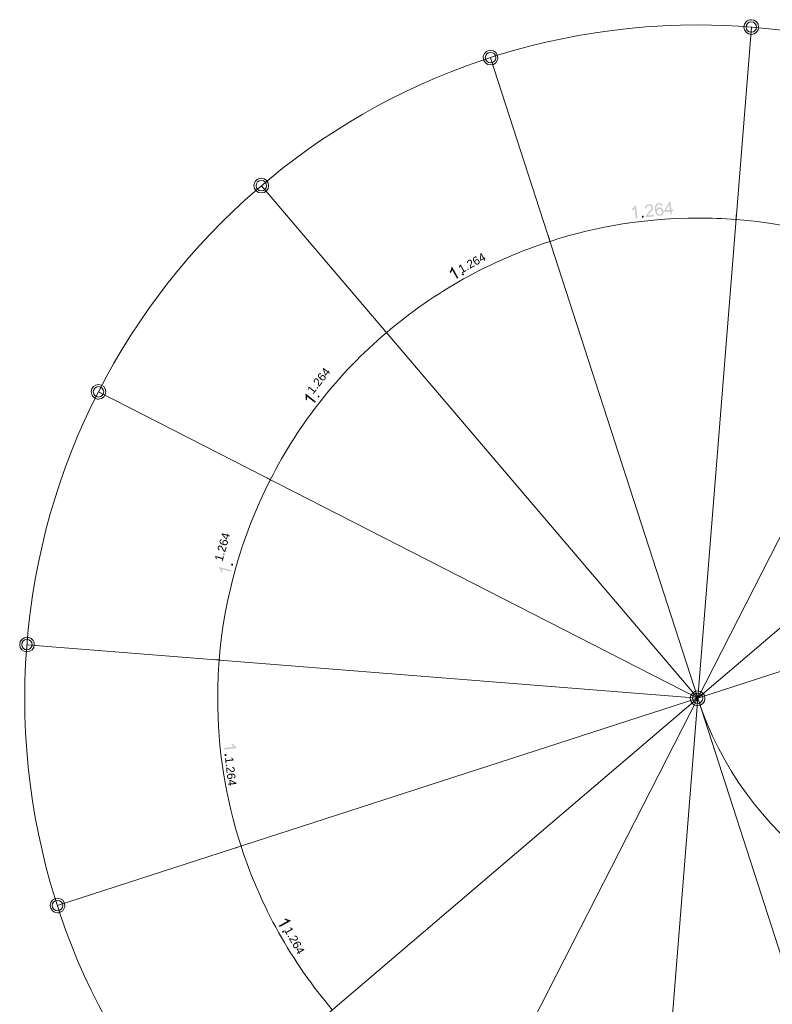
# Model space of a CAD drawing. Header units: millimetres. Extents: x 0 to 354, y 0 to 293.
# Tile 6 of 13: x 69 to 128, y 170 to 247. Entities that reach past the tile are written whole.
import ezdxf

# ---------------------------------------------------------------- set-up
doc = ezdxf.new("R2010")
doc.units = ezdxf.units.MM
doc.header["$MEASUREMENT"] = 0
doc.layers.get('0').update_dxf_attribs({"linetype": 'CONTINUOUS'})
doc.styles.add('Arial$001', font='arial.ttf', dxfattribs={"height": 1.166256})

msp = doc.modelspace()

# ---------------------------------------------------------------- hatches: boundary and pattern name
at = {"true_color": 0x000030}
h = msp.add_hatch(color=0, dxfattribs=at)
edge = h.paths.add_edge_path()
edge.add_line((118.764, 231.378), (118.78, 231.263))
edge.add_line((118.78, 231.263), (118.136, 231.197))
edge.add_spline(control_points=[(118.136, 231.197), (118.136, 231.23), (118.136, 231.246), (118.136, 231.279)], knot_values=[0, 0, 0, 0, 1, 1, 1, 1], degree=3, periodic=0)
edge.add_spline(control_points=[(118.136, 231.279), (118.152, 231.329), (118.169, 231.362), (118.202, 231.411)], knot_values=[0, 0, 0, 0, 1, 1, 1, 1], degree=3, periodic=0)
edge.add_spline(control_points=[(118.202, 231.411), (118.235, 231.461), (118.284, 231.511), (118.334, 231.577)], knot_values=[0, 0, 0, 0, 1, 1, 1, 1], degree=3, periodic=0)
edge.add_spline(control_points=[(118.334, 231.577), (118.433, 231.676), (118.499, 231.759), (118.532, 231.808)], knot_values=[0, 0, 0, 0, 1, 1, 1, 1], degree=3, periodic=0)
edge.add_spline(control_points=[(118.532, 231.808), (118.565, 231.874), (118.582, 231.924), (118.565, 231.957)], knot_values=[0, 0, 0, 0, 1, 1, 1, 1], degree=3, periodic=0)
edge.add_spline(control_points=[(118.565, 231.957), (118.565, 232.006), (118.549, 232.056), (118.499, 232.073)], knot_values=[0, 0, 0, 0, 1, 1, 1, 1], degree=3, periodic=0)
edge.add_spline(control_points=[(118.499, 232.073), (118.466, 232.106), (118.417, 232.122), (118.367, 232.106)], knot_values=[0, 0, 0, 0, 1, 1, 1, 1], degree=3, periodic=0)
edge.add_spline(control_points=[(118.367, 232.106), (118.317, 232.106), (118.268, 232.089), (118.235, 232.04)], knot_values=[0, 0, 0, 0, 1, 1, 1, 1], degree=3, periodic=0)
edge.add_spline(control_points=[(118.235, 232.04), (118.202, 232.006), (118.202, 231.957), (118.202, 231.891)], knot_values=[0, 0, 0, 0, 1, 1, 1, 1], degree=3, periodic=0)
edge.add_line((118.202, 231.891), (118.069, 231.891))
edge.add_spline(control_points=[(118.069, 231.891), (118.069, 231.99), (118.102, 232.056), (118.152, 232.106)], knot_values=[0, 0, 0, 0, 1, 1, 1, 1], degree=3, periodic=0)
edge.add_spline(control_points=[(118.152, 232.106), (118.202, 232.172), (118.268, 232.205), (118.367, 232.205)], knot_values=[0, 0, 0, 0, 1, 1, 1, 1], degree=3, periodic=0)
edge.add_spline(control_points=[(118.367, 232.205), (118.45, 232.221), (118.532, 232.205), (118.598, 232.155)], knot_values=[0, 0, 0, 0, 1, 1, 1, 1], degree=3, periodic=0)
edge.add_spline(control_points=[(118.598, 232.155), (118.648, 232.106), (118.681, 232.056), (118.698, 231.973)], knot_values=[0, 0, 0, 0, 1, 1, 1, 1], degree=3, periodic=0)
edge.add_spline(control_points=[(118.698, 231.973), (118.698, 231.94), (118.698, 231.891), (118.681, 231.858)], knot_values=[0, 0, 0, 0, 1, 1, 1, 1], degree=3, periodic=0)
edge.add_spline(control_points=[(118.681, 231.858), (118.681, 231.825), (118.648, 231.775), (118.615, 231.725)], knot_values=[0, 0, 0, 0, 1, 1, 1, 1], degree=3, periodic=0)
edge.add_spline(control_points=[(118.615, 231.725), (118.582, 231.676), (118.532, 231.626), (118.45, 231.544)], knot_values=[0, 0, 0, 0, 1, 1, 1, 1], degree=3, periodic=0)
edge.add_spline(control_points=[(118.45, 231.544), (118.383, 231.461), (118.35, 231.428), (118.334, 231.395)], knot_values=[0, 0, 0, 0, 1, 1, 1, 1], degree=3, periodic=0)
edge.add_spline(control_points=[(118.334, 231.395), (118.317, 231.378), (118.301, 231.345), (118.284, 231.329)], knot_values=[0, 0, 0, 0, 1, 1, 1, 1], degree=3, periodic=0)
edge.add_line((118.284, 231.329), (118.764, 231.378))
edge = h.paths.add_edge_path()
edge.add_line((119.441, 232.089), (119.326, 232.073))
edge.add_spline(control_points=[(119.326, 232.073), (119.309, 232.106), (119.293, 232.139), (119.26, 232.172)], knot_values=[0, 0, 0, 0, 1, 1, 1, 1], degree=3, periodic=0)
edge.add_spline(control_points=[(119.26, 232.172), (119.226, 232.188), (119.193, 232.205), (119.144, 232.205)], knot_values=[0, 0, 0, 0, 1, 1, 1, 1], degree=3, periodic=0)
edge.add_spline(control_points=[(119.144, 232.205), (119.094, 232.205), (119.061, 232.188), (119.045, 232.155)], knot_values=[0, 0, 0, 0, 1, 1, 1, 1], degree=3, periodic=0)
edge.add_spline(control_points=[(119.045, 232.155), (119.012, 232.122), (118.979, 232.089), (118.962, 232.023)], knot_values=[0, 0, 0, 0, 1, 1, 1, 1], degree=3, periodic=0)
edge.add_spline(control_points=[(118.962, 232.023), (118.945, 231.973), (118.945, 231.891), (118.962, 231.792)], knot_values=[0, 0, 0, 0, 1, 1, 1, 1], degree=3, periodic=0)
edge.add_spline(control_points=[(118.962, 231.792), (118.979, 231.841), (119.012, 231.874), (119.061, 231.907)], knot_values=[0, 0, 0, 0, 1, 1, 1, 1], degree=3, periodic=0)
edge.add_spline(control_points=[(119.061, 231.907), (119.094, 231.94), (119.127, 231.957), (119.177, 231.957)], knot_values=[0, 0, 0, 0, 1, 1, 1, 1], degree=3, periodic=0)
edge.add_spline(control_points=[(119.177, 231.957), (119.26, 231.957), (119.326, 231.94), (119.392, 231.891)], knot_values=[0, 0, 0, 0, 1, 1, 1, 1], degree=3, periodic=0)
edge.add_spline(control_points=[(119.392, 231.891), (119.458, 231.841), (119.491, 231.759), (119.507, 231.676)], knot_values=[0, 0, 0, 0, 1, 1, 1, 1], degree=3, periodic=0)
edge.add_spline(control_points=[(119.507, 231.676), (119.507, 231.61), (119.507, 231.56), (119.491, 231.494)], knot_values=[0, 0, 0, 0, 1, 1, 1, 1], degree=3, periodic=0)
edge.add_spline(control_points=[(119.491, 231.494), (119.458, 231.444), (119.441, 231.395), (119.392, 231.362)], knot_values=[0, 0, 0, 0, 1, 1, 1, 1], degree=3, periodic=0)
edge.add_spline(control_points=[(119.392, 231.362), (119.342, 231.329), (119.293, 231.312), (119.243, 231.312)], knot_values=[0, 0, 0, 0, 1, 1, 1, 1], degree=3, periodic=0)
edge.add_spline(control_points=[(119.243, 231.312), (119.144, 231.296), (119.061, 231.312), (118.979, 231.378)], knot_values=[0, 0, 0, 0, 1, 1, 1, 1], degree=3, periodic=0)
edge.add_spline(control_points=[(118.979, 231.378), (118.912, 231.444), (118.863, 231.577), (118.846, 231.742)], knot_values=[0, 0, 0, 0, 1, 1, 1, 1], degree=3, periodic=0)
edge.add_spline(control_points=[(118.846, 231.742), (118.83, 231.924), (118.846, 232.073), (118.896, 232.155)], knot_values=[0, 0, 0, 0, 1, 1, 1, 1], degree=3, periodic=0)
edge.add_spline(control_points=[(118.896, 232.155), (118.962, 232.238), (119.028, 232.287), (119.127, 232.304)], knot_values=[0, 0, 0, 0, 1, 1, 1, 1], degree=3, periodic=0)
edge.add_spline(control_points=[(119.127, 232.304), (119.21, 232.304), (119.276, 232.287), (119.326, 232.254)], knot_values=[0, 0, 0, 0, 1, 1, 1, 1], degree=3, periodic=0)
edge.add_spline(control_points=[(119.326, 232.254), (119.392, 232.221), (119.425, 232.172), (119.441, 232.089)], knot_values=[0, 0, 0, 0, 1, 1, 1, 1], degree=3, periodic=0)
edge = h.paths.add_edge_path()
edge.add_spline(control_points=[(118.995, 231.61), (119.012, 231.577), (119.012, 231.527), (119.045, 231.494)], knot_values=[0, 0, 0, 0, 1, 1, 1, 1], degree=3, periodic=0)
edge.add_spline(control_points=[(119.045, 231.494), (119.061, 231.461), (119.094, 231.444), (119.127, 231.428)], knot_values=[0, 0, 0, 0, 1, 1, 1, 1], degree=3, periodic=0)
edge.add_spline(control_points=[(119.127, 231.428), (119.16, 231.411), (119.193, 231.395), (119.226, 231.395)], knot_values=[0, 0, 0, 0, 1, 1, 1, 1], degree=3, periodic=0)
edge.add_spline(control_points=[(119.226, 231.395), (119.276, 231.411), (119.309, 231.428), (119.342, 231.478)], knot_values=[0, 0, 0, 0, 1, 1, 1, 1], degree=3, periodic=0)
edge.add_spline(control_points=[(119.342, 231.478), (119.375, 231.527), (119.392, 231.577), (119.375, 231.643)], knot_values=[0, 0, 0, 0, 1, 1, 1, 1], degree=3, periodic=0)
edge.add_spline(control_points=[(119.375, 231.643), (119.375, 231.725), (119.359, 231.775), (119.309, 231.808)], knot_values=[0, 0, 0, 0, 1, 1, 1, 1], degree=3, periodic=0)
edge.add_spline(control_points=[(119.309, 231.808), (119.276, 231.841), (119.226, 231.858), (119.177, 231.841)], knot_values=[0, 0, 0, 0, 1, 1, 1, 1], degree=3, periodic=0)
edge.add_spline(control_points=[(119.177, 231.841), (119.111, 231.841), (119.078, 231.808), (119.045, 231.775)], knot_values=[0, 0, 0, 0, 1, 1, 1, 1], degree=3, periodic=0)
edge.add_spline(control_points=[(119.045, 231.775), (119.012, 231.725), (118.995, 231.676), (118.995, 231.61)], knot_values=[0, 0, 0, 0, 1, 1, 1, 1], degree=3, periodic=0)
h.paths.add_polyline_path([(120.036, 231.411), (120.02, 231.643), (119.59, 231.593), (119.574, 231.709), (119.954, 232.387), (120.053, 232.403), (120.119, 231.775), (120.251, 231.792), (120.268, 231.676), (120.136, 231.659), (120.152, 231.428)])
edge = h.paths.add_edge_path()
edge.add_line((120.003, 231.759), (119.954, 232.188))
edge.add_line((119.954, 232.188), (119.689, 231.725))
h = msp.add_hatch(color=0, dxfattribs=at)
edge = h.paths.add_edge_path()
edge.add_line((117.474, 231.114), (117.342, 231.097))
edge.add_line((117.342, 231.097), (117.259, 231.858))
edge.add_spline(control_points=[(117.259, 231.858), (117.226, 231.825), (117.193, 231.808), (117.16, 231.775)], knot_values=[0, 0, 0, 0, 1, 1, 1, 1], degree=3, periodic=0)
edge.add_spline(control_points=[(117.16, 231.775), (117.111, 231.742), (117.078, 231.709), (117.028, 231.692)], knot_values=[0, 0, 0, 0, 1, 1, 1, 1], degree=3, periodic=0)
edge.add_line((117.028, 231.692), (117.028, 231.808))
edge.add_spline(control_points=[(117.028, 231.808), (117.078, 231.841), (117.144, 231.891), (117.177, 231.94)], knot_values=[0, 0, 0, 0, 1, 1, 1, 1], degree=3, periodic=0)
edge.add_spline(control_points=[(117.177, 231.94), (117.226, 231.99), (117.259, 232.04), (117.276, 232.089)], knot_values=[0, 0, 0, 0, 1, 1, 1, 1], degree=3, periodic=0)
edge.add_line((117.276, 232.089), (117.359, 232.089))
for points in [[(117.838, 231.163), (117.821, 231.296), (117.954, 231.312), (117.97, 231.18)], [(103.854, 226.651), (103.788, 226.767), (103.904, 226.833), (103.97, 226.717)], [(92.647, 217.147), (92.548, 217.229), (92.631, 217.328), (92.73, 217.246)], [(85.953, 204.072), (85.821, 204.105), (85.854, 204.237), (85.986, 204.204)], [(85.308, 189.394), (85.44, 189.41), (85.457, 189.261), (85.325, 189.245)], [(89.788, 175.608), (89.903, 175.674), (89.969, 175.559), (89.854, 175.492)]]:
    msp.add_hatch(color=0, dxfattribs=at).paths.add_polyline_path(points)
h = msp.add_hatch(color=0, dxfattribs=at)
edge = h.paths.add_edge_path()
edge.add_line((103.524, 226.469), (103.424, 226.42))
edge.add_line((103.424, 226.42), (103.044, 227.081))
edge.add_spline(control_points=[(103.044, 227.081), (103.028, 227.048), (103.011, 226.998), (102.995, 226.948)], knot_values=[0, 0, 0, 0, 1, 1, 1, 1], degree=3, periodic=0)
edge.add_spline(control_points=[(102.995, 226.948), (102.962, 226.915), (102.928, 226.866), (102.912, 226.833)], knot_values=[0, 0, 0, 0, 1, 1, 1, 1], degree=3, periodic=0)
edge.add_line((102.912, 226.833), (102.846, 226.948))
edge.add_spline(control_points=[(102.846, 226.948), (102.895, 226.998), (102.928, 227.064), (102.945, 227.13)], knot_values=[0, 0, 0, 0, 1, 1, 1, 1], degree=3, periodic=0)
edge.add_spline(control_points=[(102.945, 227.13), (102.978, 227.196), (102.978, 227.246), (102.978, 227.296)], knot_values=[0, 0, 0, 0, 1, 1, 1, 1], degree=3, periodic=0)
edge.add_line((102.978, 227.296), (103.044, 227.329))
h = msp.add_hatch(color=0, dxfattribs=at)
edge = h.paths.add_edge_path()
edge.add_line((92.416, 216.849), (92.35, 216.75))
edge.add_line((92.35, 216.75), (91.738, 217.229))
edge.add_spline(control_points=[(91.738, 217.229), (91.755, 217.196), (91.755, 217.147), (91.738, 217.08)], knot_values=[0, 0, 0, 0, 1, 1, 1, 1], degree=3, periodic=0)
edge.add_spline(control_points=[(91.738, 217.08), (91.738, 217.031), (91.722, 216.981), (91.705, 216.948)], knot_values=[0, 0, 0, 0, 1, 1, 1, 1], degree=3, periodic=0)
edge.add_line((91.705, 216.948), (91.622, 217.014))
edge.add_spline(control_points=[(91.622, 217.014), (91.639, 217.097), (91.639, 217.163), (91.639, 217.229)], knot_values=[0, 0, 0, 0, 1, 1, 1, 1], degree=3, periodic=0)
edge.add_spline(control_points=[(91.639, 217.229), (91.639, 217.295), (91.622, 217.361), (91.606, 217.394)], knot_values=[0, 0, 0, 0, 1, 1, 1, 1], degree=3, periodic=0)
edge.add_line((91.606, 217.394), (91.655, 217.461))
h = msp.add_hatch(color=0, dxfattribs=at)
edge = h.paths.add_edge_path()
edge.add_line((85.854, 203.708), (85.821, 203.592))
edge.add_line((85.821, 203.592), (85.077, 203.807))
edge.add_spline(control_points=[(85.077, 203.807), (85.093, 203.758), (85.11, 203.725), (85.126, 203.675)], knot_values=[0, 0, 0, 0, 1, 1, 1, 1], degree=3, periodic=0)
edge.add_spline(control_points=[(85.126, 203.675), (85.143, 203.609), (85.143, 203.576), (85.143, 203.526)], knot_values=[0, 0, 0, 0, 1, 1, 1, 1], degree=3, periodic=0)
edge.add_line((85.143, 203.526), (85.044, 203.559))
edge.add_spline(control_points=[(85.044, 203.559), (85.027, 203.642), (85.011, 203.708), (84.978, 203.758)], knot_values=[0, 0, 0, 0, 1, 1, 1, 1], degree=3, periodic=0)
edge.add_spline(control_points=[(84.978, 203.758), (84.945, 203.824), (84.911, 203.873), (84.878, 203.907)], knot_values=[0, 0, 0, 0, 1, 1, 1, 1], degree=3, periodic=0)
edge.add_line((84.878, 203.907), (84.895, 203.973))
h = msp.add_hatch(color=0, dxfattribs=at)
edge = h.paths.add_edge_path()
edge.add_line((85.275, 189.757), (85.259, 189.873))
edge.add_line((85.259, 189.873), (86.019, 189.972))
edge.add_spline(control_points=[(86.019, 189.972), (85.986, 189.989), (85.953, 190.022), (85.92, 190.071)], knot_values=[0, 0, 0, 0, 1, 1, 1, 1], degree=3, periodic=0)
edge.add_spline(control_points=[(85.92, 190.071), (85.887, 190.104), (85.87, 190.154), (85.837, 190.187)], knot_values=[0, 0, 0, 0, 1, 1, 1, 1], degree=3, periodic=0)
edge.add_line((85.837, 190.187), (85.953, 190.204))
edge.add_spline(control_points=[(85.953, 190.204), (86.002, 190.138), (86.052, 190.088), (86.102, 190.038)], knot_values=[0, 0, 0, 0, 1, 1, 1, 1], degree=3, periodic=0)
edge.add_spline(control_points=[(86.102, 190.038), (86.151, 189.989), (86.201, 189.956), (86.234, 189.939)], knot_values=[0, 0, 0, 0, 1, 1, 1, 1], degree=3, periodic=0)
edge.add_line((86.234, 189.939), (86.25, 189.873))
h = msp.add_hatch(color=0, dxfattribs=at)
edge = h.paths.add_edge_path()
edge.add_line((89.606, 175.939), (89.54, 176.038))
edge.add_line((89.54, 176.038), (90.217, 176.418))
edge.add_spline(control_points=[(90.217, 176.418), (90.184, 176.435), (90.135, 176.451), (90.085, 176.484)], knot_values=[0, 0, 0, 0, 1, 1, 1, 1], degree=3, periodic=0)
edge.add_spline(control_points=[(90.085, 176.484), (90.036, 176.501), (90.003, 176.534), (89.969, 176.55)], knot_values=[0, 0, 0, 0, 1, 1, 1, 1], degree=3, periodic=0)
edge.add_line((89.969, 176.55), (90.069, 176.616))
edge.add_spline(control_points=[(90.069, 176.616), (90.135, 176.567), (90.201, 176.534), (90.267, 176.517)], knot_values=[0, 0, 0, 0, 1, 1, 1, 1], degree=3, periodic=0)
edge.add_spline(control_points=[(90.267, 176.517), (90.333, 176.501), (90.383, 176.484), (90.432, 176.484)], knot_values=[0, 0, 0, 0, 1, 1, 1, 1], degree=3, periodic=0)
edge.add_line((90.432, 176.484), (90.465, 176.418))

# ---------------------------------------------------------------- linework, layer by layer
at = {"color": 0, "linetype": 'Continuous', "lineweight": 15, "true_color": 0x000007}
for points in [[(122.169, 193.757), (126.351, 245.99), (126.351, 245.99)], [(122.169, 193.757), (106.036, 243.61), (106.036, 243.61)], [(122.169, 193.757), (146.021, 240.42), (146.021, 240.42)], [(122.169, 193.757), (88.184, 233.643), (88.184, 233.643)], [(125.144, 230.949), (125.194, 231.511), (125.194, 231.511)], [(125.177, 231.048), (125.127, 230.982), (125.127, 230.982)], [(110.681, 229.263), (110.515, 229.792), (110.515, 229.792)], [(110.664, 229.362), (110.648, 229.279), (110.648, 229.279)], [(122.169, 193.757), (162.071, 227.742), (162.071, 227.742)], [(97.97, 222.155), (97.606, 222.585), (97.606, 222.585)], [(97.92, 222.254), (97.937, 222.155), (97.937, 222.155)], [(122.169, 193.757), (75.506, 217.609), (75.506, 217.609)], [(88.928, 210.733), (88.449, 210.981), (88.449, 210.981)], [(88.845, 210.799), (88.912, 210.733), (88.912, 210.733)], [(122.169, 193.757), (172.038, 209.89), (172.038, 209.89)], [(122.169, 193.757), (69.919, 197.923), (69.919, 197.923)], [(84.961, 196.733), (84.416, 196.766), (84.416, 196.766)], [(84.862, 196.749), (84.945, 196.7), (84.945, 196.7)], [(122.169, 193.757), (72.3, 177.625), (72.3, 177.625)], [(122.169, 193.757), (82.267, 159.757), (82.267, 159.757)], [(122.169, 193.757), (98.317, 147.078), (98.317, 147.078)], [(122.169, 193.757), (117.987, 141.508), (117.987, 141.508)], [(122.169, 193.757), (138.301, 143.888), (138.301, 143.888)], [(86.647, 182.27), (86.135, 182.088), (86.135, 182.088)], [(86.548, 182.253), (86.647, 182.236), (86.647, 182.236)]]:
    msp.add_lwpolyline(points, dxfattribs=at)
at = {"color": 0, "linetype": 'Continuous', "lineweight": 15, "true_color": 0x7ca600}
for points, knots in [([(138.301, 143.888), (133.095, 142.202), (127.64, 141.343), (122.169, 141.343), (122.169, 141.343), (93.226, 141.343), (69.754, 164.798), (69.754, 193.757), (69.754, 193.757), (69.754, 222.7), (93.226, 246.156), (122.169, 246.156), (122.169, 246.156), (144.897, 246.156), (165.029, 231.511), (172.038, 209.89)], [0, 0, 0, 0, 0.0625, 0.0625, 0.0625, 0.0625, 0.125, 0.125, 0.125, 0.125, 0.1875, 0.1875, 0.1875, 0.1875, 1, 1, 1, 1]), ([(126.913, 245.99), (126.913, 246.304), (126.665, 246.569), (126.351, 246.569), (126.351, 246.569), (126.037, 246.569), (125.772, 246.304), (125.772, 245.99), (125.772, 245.99), (125.772, 245.676), (126.037, 245.428), (126.351, 245.428), (126.351, 245.428), (126.665, 245.428), (126.913, 245.676), (126.913, 245.99)], [0, 0, 0, 0, 0.0625, 0.0625, 0.0625, 0.0625, 0.125, 0.125, 0.125, 0.125, 0.1875, 0.1875, 0.1875, 0.1875, 1, 1, 1, 1]), ([(126.747, 245.99), (126.747, 246.222), (126.566, 246.404), (126.351, 246.404), (126.351, 246.404), (126.119, 246.404), (125.937, 246.222), (125.937, 245.99), (125.937, 245.99), (125.937, 245.775), (126.119, 245.594), (126.351, 245.594), (126.351, 245.594), (126.566, 245.594), (126.747, 245.775), (126.747, 245.99)], [0, 0, 0, 0, 0.0625, 0.0625, 0.0625, 0.0625, 0.125, 0.125, 0.125, 0.125, 0.1875, 0.1875, 0.1875, 0.1875, 1, 1, 1, 1]), ([(106.598, 243.61), (106.598, 243.924), (106.35, 244.189), (106.036, 244.189), (106.036, 244.189), (105.722, 244.189), (105.457, 243.924), (105.457, 243.61), (105.457, 243.61), (105.457, 243.296), (105.722, 243.048), (106.036, 243.048), (106.036, 243.048), (106.35, 243.048), (106.598, 243.296), (106.598, 243.61)], [0, 0, 0, 0, 0.0625, 0.0625, 0.0625, 0.0625, 0.125, 0.125, 0.125, 0.125, 0.1875, 0.1875, 0.1875, 0.1875, 1, 1, 1, 1]), ([(106.449, 243.61), (106.449, 243.841), (106.267, 244.023), (106.036, 244.023), (106.036, 244.023), (105.805, 244.023), (105.623, 243.841), (105.623, 243.61), (105.623, 243.61), (105.623, 243.395), (105.805, 243.213), (106.036, 243.213), (106.036, 243.213), (106.267, 243.213), (106.449, 243.395), (106.449, 243.61)], [0, 0, 0, 0, 0.0625, 0.0625, 0.0625, 0.0625, 0.125, 0.125, 0.125, 0.125, 0.1875, 0.1875, 0.1875, 0.1875, 1, 1, 1, 1]), ([(88.746, 233.643), (88.746, 233.957), (88.498, 234.221), (88.184, 234.221), (88.184, 234.221), (87.87, 234.221), (87.606, 233.957), (87.606, 233.643), (87.606, 233.643), (87.606, 233.329), (87.87, 233.081), (88.184, 233.081), (88.184, 233.081), (88.498, 233.081), (88.746, 233.329), (88.746, 233.643)], [0, 0, 0, 0, 0.0625, 0.0625, 0.0625, 0.0625, 0.125, 0.125, 0.125, 0.125, 0.1875, 0.1875, 0.1875, 0.1875, 1, 1, 1, 1]), ([(88.581, 233.643), (88.581, 233.874), (88.399, 234.056), (88.184, 234.056), (88.184, 234.056), (87.953, 234.056), (87.771, 233.874), (87.771, 233.643), (87.771, 233.643), (87.771, 233.428), (87.953, 233.246), (88.184, 233.246), (88.184, 233.246), (88.399, 233.246), (88.581, 233.428), (88.581, 233.643)], [0, 0, 0, 0, 0.0625, 0.0625, 0.0625, 0.0625, 0.125, 0.125, 0.125, 0.125, 0.1875, 0.1875, 0.1875, 0.1875, 1, 1, 1, 1]), ([(76.068, 217.609), (76.068, 217.923), (75.82, 218.171), (75.506, 218.171), (75.506, 218.171), (75.192, 218.171), (74.928, 217.923), (74.928, 217.609), (74.928, 217.609), (74.928, 217.295), (75.192, 217.031), (75.506, 217.031), (75.506, 217.031), (75.82, 217.031), (76.068, 217.295), (76.068, 217.609)], [0, 0, 0, 0, 0.0625, 0.0625, 0.0625, 0.0625, 0.125, 0.125, 0.125, 0.125, 0.1875, 0.1875, 0.1875, 0.1875, 1, 1, 1, 1]), ([(75.903, 217.609), (75.903, 217.824), (75.721, 218.006), (75.506, 218.006), (75.506, 218.006), (75.275, 218.006), (75.093, 217.824), (75.093, 217.609), (75.093, 217.609), (75.093, 217.378), (75.275, 217.196), (75.506, 217.196), (75.506, 217.196), (75.721, 217.196), (75.903, 217.378), (75.903, 217.609)], [0, 0, 0, 0, 0.0625, 0.0625, 0.0625, 0.0625, 0.125, 0.125, 0.125, 0.125, 0.1875, 0.1875, 0.1875, 0.1875, 1, 1, 1, 1]), ([(172.038, 209.89), (172.881, 207.278), (173.311, 204.551), (173.311, 201.824), (173.311, 201.824), (173.311, 187.344), (161.575, 175.608), (147.095, 175.608), (147.095, 175.608), (135.739, 175.608), (125.673, 182.931), (122.169, 193.757)], [0, 0, 0, 0, 0.083333, 0.083333, 0.083333, 0.083333, 0.166667, 0.166667, 0.166667, 0.166667, 1, 1, 1, 1]), ([(70.498, 197.923), (70.498, 198.237), (70.233, 198.501), (69.919, 198.501), (69.919, 198.501), (69.605, 198.501), (69.357, 198.237), (69.357, 197.923), (69.357, 197.923), (69.357, 197.609), (69.605, 197.361), (69.919, 197.361), (69.919, 197.361), (70.233, 197.361), (70.498, 197.609), (70.498, 197.923)], [0, 0, 0, 0, 0.0625, 0.0625, 0.0625, 0.0625, 0.125, 0.125, 0.125, 0.125, 0.1875, 0.1875, 0.1875, 0.1875, 1, 1, 1, 1]), ([(70.333, 197.923), (70.333, 198.154), (70.151, 198.336), (69.919, 198.336), (69.919, 198.336), (69.704, 198.336), (69.523, 198.154), (69.523, 197.923), (69.523, 197.923), (69.523, 197.708), (69.704, 197.526), (69.919, 197.526), (69.919, 197.526), (70.151, 197.526), (70.333, 197.708), (70.333, 197.923)], [0, 0, 0, 0, 0.0625, 0.0625, 0.0625, 0.0625, 0.125, 0.125, 0.125, 0.125, 0.1875, 0.1875, 0.1875, 0.1875, 1, 1, 1, 1]), ([(122.731, 193.757), (122.731, 194.072), (122.483, 194.319), (122.169, 194.319), (122.169, 194.319), (121.855, 194.319), (121.59, 194.072), (121.59, 193.757), (121.59, 193.757), (121.59, 193.443), (121.855, 193.179), (122.169, 193.179), (122.169, 193.179), (122.483, 193.179), (122.731, 193.443), (122.731, 193.757)], [0, 0, 0, 0, 0.0625, 0.0625, 0.0625, 0.0625, 0.125, 0.125, 0.125, 0.125, 0.1875, 0.1875, 0.1875, 0.1875, 1, 1, 1, 1]), ([(122.565, 193.757), (122.565, 193.972), (122.384, 194.154), (122.169, 194.154), (122.169, 194.154), (121.937, 194.154), (121.755, 193.972), (121.755, 193.757), (121.755, 193.757), (121.755, 193.526), (121.937, 193.344), (122.169, 193.344), (122.169, 193.344), (122.384, 193.344), (122.565, 193.526), (122.565, 193.757)], [0, 0, 0, 0, 0.0625, 0.0625, 0.0625, 0.0625, 0.125, 0.125, 0.125, 0.125, 0.1875, 0.1875, 0.1875, 0.1875, 1, 1, 1, 1]), ([(72.878, 177.625), (72.878, 177.939), (72.614, 178.187), (72.3, 178.187), (72.3, 178.187), (71.985, 178.187), (71.738, 177.939), (71.738, 177.625), (71.738, 177.625), (71.738, 177.311), (71.985, 177.046), (72.3, 177.046), (72.3, 177.046), (72.614, 177.046), (72.878, 177.311), (72.878, 177.625)], [0, 0, 0, 0, 0.0625, 0.0625, 0.0625, 0.0625, 0.125, 0.125, 0.125, 0.125, 0.1875, 0.1875, 0.1875, 0.1875, 1, 1, 1, 1]), ([(72.713, 177.625), (72.713, 177.84), (72.531, 178.021), (72.3, 178.021), (72.3, 178.021), (72.068, 178.021), (71.886, 177.84), (71.886, 177.625), (71.886, 177.625), (71.886, 177.393), (72.068, 177.212), (72.3, 177.212), (72.3, 177.212), (72.531, 177.212), (72.713, 177.393), (72.713, 177.625)], [0, 0, 0, 0, 0.0625, 0.0625, 0.0625, 0.0625, 0.125, 0.125, 0.125, 0.125, 0.1875, 0.1875, 0.1875, 0.1875, 1, 1, 1, 1])]:
    msp.add_open_spline(points, degree=3, knots=knots, dxfattribs=at)
at = {"color": 0, "linetype": 'Continuous', "lineweight": 15, "true_color": 0x000007}
for points, knots in [([(138.301, 143.888), (133.095, 142.202), (127.64, 141.343), (122.169, 141.343), (122.169, 141.343), (93.226, 141.343), (69.754, 164.798), (69.754, 193.757), (69.754, 193.757), (69.754, 222.7), (93.226, 246.156), (122.169, 246.156), (122.169, 246.156), (144.897, 246.156), (165.029, 231.511), (172.038, 209.89)], [0, 0, 0, 0, 0.0625, 0.0625, 0.0625, 0.0625, 0.125, 0.125, 0.125, 0.125, 0.1875, 0.1875, 0.1875, 0.1875, 1, 1, 1, 1]), ([(110.664, 229.312), (114.383, 230.519), (118.251, 231.13), (122.169, 231.13), (122.169, 231.13), (123.16, 231.13), (124.152, 231.097), (125.144, 231.015)], [0, 0, 0, 0, 0.125, 0.125, 0.125, 0.125, 1, 1, 1, 1]), ([(172.038, 209.89), (172.881, 207.278), (173.311, 204.551), (173.311, 201.824), (173.311, 201.824), (173.311, 187.344), (161.575, 175.608), (147.095, 175.608), (147.095, 175.608), (135.739, 175.608), (125.673, 182.931), (122.169, 193.757)], [0, 0, 0, 0, 0.083333, 0.083333, 0.083333, 0.083333, 0.166667, 0.166667, 0.166667, 0.166667, 1, 1, 1, 1]), ([(86.597, 182.236), (85.391, 185.956), (84.779, 189.84), (84.779, 193.757), (84.779, 193.757), (84.779, 194.749), (84.829, 195.741), (84.895, 196.733)], [0, 0, 0, 0, 0.125, 0.125, 0.125, 0.125, 1, 1, 1, 1])]:
    msp.add_open_spline(points, degree=3, knots=knots, dxfattribs=at)
for points in [[(125.144, 231.015), (130.037, 230.618), (134.814, 229.279), (139.177, 227.031)], [(97.92, 222.205), (101.656, 225.395), (105.986, 227.808), (110.664, 229.312)], [(88.879, 210.766), (91.11, 215.13), (94.184, 219.031), (97.92, 222.205)], [(84.895, 196.733), (85.292, 201.625), (86.647, 206.386), (88.879, 210.766)], [(93.705, 169.509), (90.531, 173.244), (88.102, 177.575), (86.597, 182.236)]]:
    msp.add_open_spline(points, degree=3, dxfattribs=at)

# ---------------------------------------------------------------- texts
at = {"color": 0, "true_color": 0x000030, "style": 'Arial$001'}
for height, rotation, p in [(0.6453, 29.13072, (103.755, 226.8)), (0.6467, 51.62666, (92.201, 217.378)), (0.6459, 74.12215, (85.143, 204.353)), (0.6461, 276.62802, (85.341, 189.146)), (0.6453, 299.13071, (89.936, 175.724))]:
    msp.add_text('1.264', height=height, rotation=rotation, dxfattribs=at).set_placement(p)

doc.saveas('drawing.dxf')
